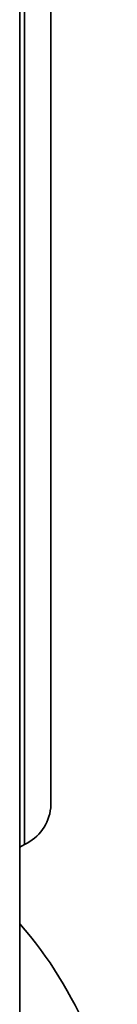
# Model space of a CAD drawing. Header units: millimetres. Extents: x 1 to 1119, y -1 to 863.
# Tile 191 of 211: x 1029.93 to 1031.17, y 490.64 to 503.15. Entities that reach past the tile are written whole.
import ezdxf

# ---------------------------------------------------------------- set-up
doc = ezdxf.new("R2010")
doc.units = ezdxf.units.MM

msp = doc.modelspace()

# ---------------------------------------------------------------- linework, layer by layer
at = {"color": 7, "linetype": 'Continuous', "lineweight": 35}
for p, q in [((1030.3242, 493.1376), (1030.3242, 509.7425)), ((1029.9303, 483.0023), (1029.9303, 508.0429)), ((1029.9303, 492.6377), (1029.9904, 492.6725))]:
    msp.add_line(p, q, dxfattribs=at)
at = {"color": 8, "linetype": 'Continuous', "lineweight": 35}
msp.add_line((1029.9904, 492.6725), (1029.9904, 508.5637), dxfattribs=at)
at = {"color": 7, "linetype": 'Continuous', "lineweight": 35}
for centre, radius, start, end in [((1029.7539, 493.1945), 0.5732, 294.37457, 354.3055), ((1026.1901, 488.3645), 4.9873, 3.04576, 41.41547)]:
    msp.add_arc(centre, radius, start, end, dxfattribs=at)

doc.saveas('drawing.dxf')
